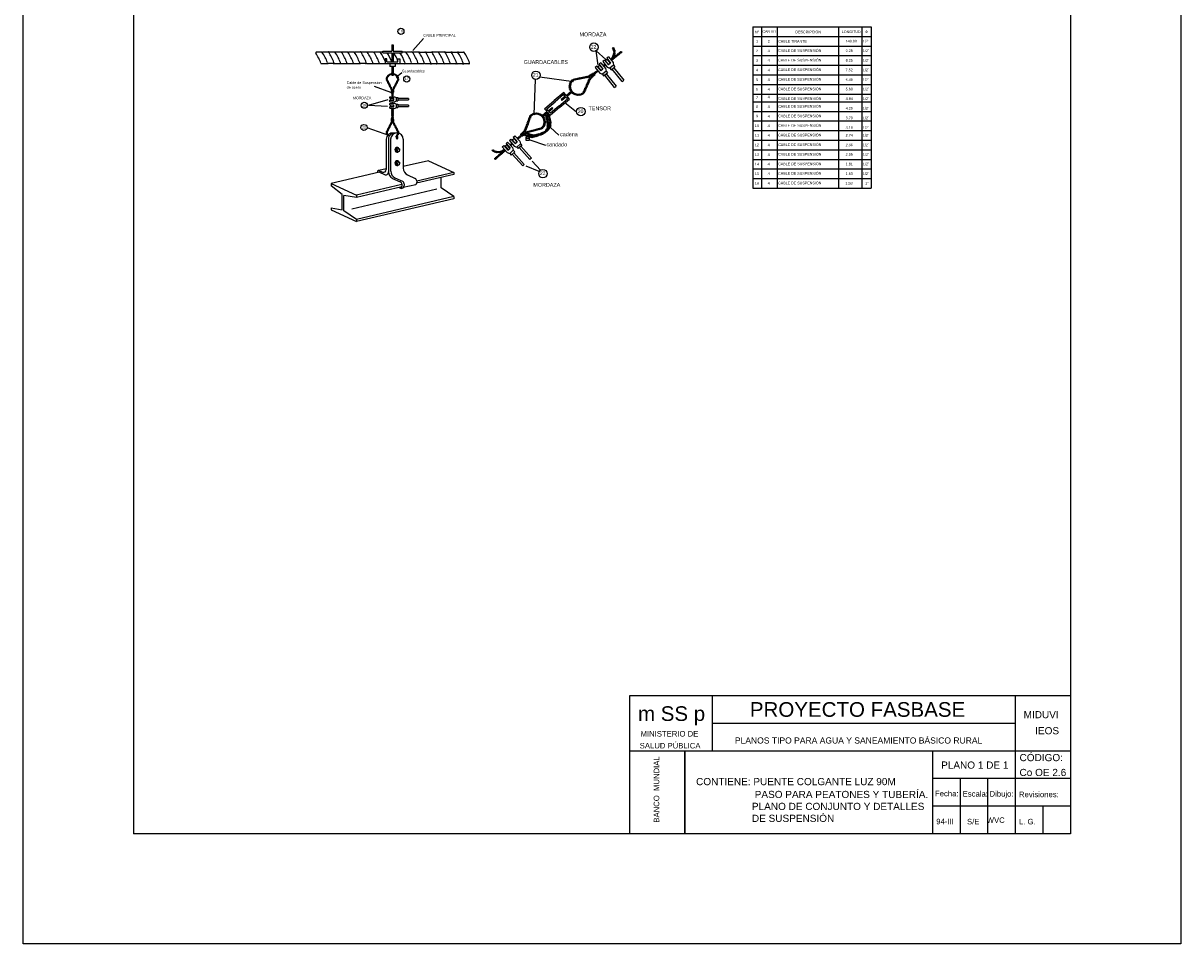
# Model space of a CAD drawing. Header units: metres. Extents: x 2644 to 4131, y 3282 to 4383.
# Tile 52 of 53: x 3147 to 3168, y 4353 to 4370. Entities that reach past the tile are written whole.
import ezdxf
from ezdxf.enums import TextEntityAlignment as Align

# ---------------------------------------------------------------- set-up
doc = ezdxf.new("R2010")
doc.units = ezdxf.units.M
doc.layers.add('Dibujo', color=7, linetype='Continuous')
doc.styles.add('Annotative', font='arial.ttf')
doc.styles.get("Standard").update_dxf_attribs({"font": 'arial.ttf'})

msp = doc.modelspace()

# ---------------------------------------------------------------- linework, layer by layer
for p, q in [((3160.299, 4369.905), (3162.449, 4369.905)), ((3160.299, 4369.905), (3160.299, 4366.981)), ((3160.458, 4369.905), (3160.458, 4366.981)), ((3160.743, 4369.905), (3160.743, 4366.981)), ((3161.856, 4369.905), (3161.856, 4366.981)), ((3162.28, 4369.905), (3162.28, 4366.981)), ((3162.449, 4369.905), (3162.449, 4366.981)), ((3154.136, 4369.477), (3154.327, 4369.694)), ((3160.299, 4369.733), (3162.449, 4369.733)), ((3153.751, 4369.582), (3153.751, 4369.467)), ((3153.751, 4369.582), (3153.779, 4369.582)), ((3153.779, 4369.582), (3153.779, 4369.467)), ((3157.495, 4369.21), (3157.457, 4369.471)), ((3157.461, 4369.474), (3157.638, 4369.317)), ((3160.299, 4369.559), (3162.449, 4369.559)), ((3153.589, 4369.467), (3153.751, 4369.467)), ((3153.589, 4369.436), (3153.589, 4369.467)), ((3153.589, 4369.436), (3153.751, 4369.436)), ((3153.665, 4369.327), (3153.63, 4369.327)), ((3153.63, 4369.327), (3153.63, 4369.234)), ((3153.665, 4369.273), (3153.665, 4369.327)), ((3153.665, 4369.273), (3153.865, 4369.273)), ((3153.751, 4369.436), (3153.751, 4369.273)), ((3153.751, 4369.273), (3153.779, 4369.273)), ((3153.779, 4369.467), (3153.94, 4369.467)), ((3153.779, 4369.436), (3153.779, 4369.273)), ((3153.779, 4369.436), (3153.94, 4369.436)), ((3153.865, 4369.273), (3153.865, 4369.327)), ((3153.865, 4369.327), (3153.9, 4369.327)), ((3153.9, 4369.327), (3153.9, 4369.234)), ((3153.94, 4369.436), (3153.94, 4369.467)), ((3157.609, 4369.303), (3157.58, 4369.281)), ((3157.58, 4369.281), (3157.661, 4369.175)), ((3157.609, 4369.303), (3157.681, 4369.22)), ((3157.661, 4369.313), (3157.632, 4369.289)), ((3157.685, 4369.223), (3157.632, 4369.289)), ((3157.682, 4369.362), (3157.653, 4369.339)), ((3157.653, 4369.339), (3157.72, 4369.251)), ((3157.661, 4369.313), (3157.715, 4369.247)), ((3157.682, 4369.362), (3157.767, 4369.261)), ((3157.767, 4369.261), (3157.777, 4369.21)), ((3160.299, 4369.385), (3162.449, 4369.385)), ((3153.9, 4369.234), (3153.63, 4369.234)), ((3153.716, 4369.234), (3153.716, 4369.189)), ((3153.814, 4369.189), (3153.716, 4369.189)), ((3153.751, 4369.189), (3153.751, 4369.025)), ((3153.779, 4369.189), (3153.779, 4369.025)), ((3153.814, 4369.234), (3153.814, 4369.189)), ((3153.833, 4368.993), (3153.933, 4369.078)), ((3157.473, 4369.194), (3157.444, 4369.171)), ((3157.444, 4369.171), (3157.525, 4369.066)), ((3157.473, 4369.194), (3157.545, 4369.111)), ((3157.525, 4369.204), (3157.496, 4369.18)), ((3157.549, 4369.114), (3157.496, 4369.18)), ((3157.546, 4369.253), (3157.517, 4369.23)), ((3157.517, 4369.23), (3157.583, 4369.142)), ((3157.525, 4369.204), (3157.578, 4369.138)), ((3157.525, 4369.066), (3157.572, 4369.046)), ((3157.583, 4369.142), (3157.545, 4369.111)), ((3157.546, 4369.253), (3157.631, 4369.152)), ((3157.641, 4369.101), (3157.572, 4369.046)), ((3157.595, 4369.016), (3157.664, 4369.072)), ((3157.631, 4369.152), (3157.641, 4369.101)), ((3157.641, 4369.101), (3157.664, 4369.072)), ((3157.644, 4369.055), (3157.824, 4368.832)), ((3157.661, 4369.175), (3157.708, 4369.155)), ((3157.72, 4369.251), (3157.681, 4369.22)), ((3157.777, 4369.21), (3157.708, 4369.155)), ((3157.708, 4369.155), (3157.732, 4369.125)), ((3157.732, 4369.125), (3157.801, 4369.181)), ((3157.93, 4368.917), (3157.751, 4369.141)), ((3157.777, 4369.21), (3157.801, 4369.181)), ((3157.78, 4369.165), (3157.96, 4368.941)), ((3160.299, 4369.211), (3162.449, 4369.211)), ((3153.779, 4369.025), (3153.751, 4369.025)), ((3156.335, 4368.315), (3156.359, 4368.952)), ((3156.44, 4369.001), (3157.049, 4368.913)), ((3157.572, 4369.046), (3157.595, 4369.016)), ((3157.794, 4368.808), (3157.615, 4369.032)), ((3157.93, 4368.917), (3157.96, 4368.941)), ((3160.299, 4369.037), (3162.449, 4369.037)), ((3160.299, 4368.863), (3162.449, 4368.863)), ((3153.737, 4368.716), (3153.437, 4368.822)), ((3153.714, 4368.638), (3153.804, 4368.64)), ((3153.714, 4368.613), (3153.714, 4368.638)), ((3153.804, 4368.64), (3153.835, 4368.624)), ((3156.897, 4368.646), (3156.826, 4368.586)), ((3156.917, 4368.664), (3157.006, 4368.74)), ((3157.006, 4368.74), (3156.931, 4368.676)), ((3156.931, 4368.648), (3157.02, 4368.723)), ((3157.014, 4368.718), (3156.945, 4368.659)), ((3157.794, 4368.808), (3157.824, 4368.832)), ((3160.299, 4368.688), (3162.449, 4368.688)), ((3153.328, 4368.487), (3153.684, 4368.591)), ((3153.328, 4368.487), (3153.677, 4368.466)), ((3153.714, 4368.613), (3153.789, 4368.61)), ((3153.714, 4368.574), (3153.789, 4368.576)), ((3153.714, 4368.549), (3153.714, 4368.574)), ((3153.714, 4368.549), (3153.804, 4368.547)), ((3153.714, 4368.519), (3153.804, 4368.521)), ((3153.714, 4368.494), (3153.714, 4368.519)), ((3153.714, 4368.494), (3153.789, 4368.491)), ((3153.714, 4368.455), (3153.789, 4368.457)), ((3153.714, 4368.43), (3153.714, 4368.455)), ((3153.714, 4368.43), (3153.804, 4368.428)), ((3153.789, 4368.607), (3153.731, 4368.607)), ((3153.731, 4368.581), (3153.731, 4368.607)), ((3153.731, 4368.581), (3153.789, 4368.581)), ((3153.789, 4368.488), (3153.731, 4368.488)), ((3153.731, 4368.462), (3153.731, 4368.488)), ((3153.731, 4368.462), (3153.789, 4368.462)), ((3153.789, 4368.576), (3153.789, 4368.61)), ((3153.789, 4368.457), (3153.789, 4368.491)), ((3153.804, 4368.547), (3153.835, 4368.563)), ((3153.804, 4368.521), (3153.835, 4368.504)), ((3153.804, 4368.428), (3153.835, 4368.444)), ((3153.835, 4368.563), (3153.835, 4368.624)), ((3153.835, 4368.624), (3153.861, 4368.624)), ((3153.835, 4368.563), (3153.861, 4368.563)), ((3153.835, 4368.444), (3153.835, 4368.504)), ((3153.835, 4368.504), (3153.861, 4368.504)), ((3153.835, 4368.444), (3153.861, 4368.444)), ((3153.861, 4368.624), (3153.861, 4368.563)), ((3154.056, 4368.607), (3153.861, 4368.607)), ((3153.861, 4368.581), (3154.056, 4368.581)), ((3153.861, 4368.504), (3153.861, 4368.444)), ((3154.056, 4368.488), (3153.861, 4368.488)), ((3153.861, 4368.462), (3154.056, 4368.462)), ((3154.056, 4368.607), (3154.056, 4368.581)), ((3154.056, 4368.488), (3154.056, 4368.462)), ((3156.59, 4368.386), (3156.661, 4368.446)), ((3156.604, 4368.37), (3156.675, 4368.43)), ((3156.661, 4368.446), (3156.675, 4368.43)), ((3156.826, 4368.586), (3156.84, 4368.57)), ((3156.911, 4368.63), (3156.84, 4368.57)), ((3157.106, 4368.362), (3156.893, 4368.526)), ((3160.299, 4368.547), (3162.449, 4368.547)), ((3156.57, 4368.369), (3156.48, 4368.294)), ((3156.48, 4368.294), (3156.555, 4368.357)), ((3156.583, 4368.353), (3156.494, 4368.277)), ((3156.5, 4368.282), (3156.57, 4368.341)), ((3160.299, 4368.373), (3162.449, 4368.373)), ((3153.715, 4367.932), (3153.303, 4368.076)), ((3156.784, 4367.943), (3156.633, 4368.083)), ((3160.299, 4368.199), (3162.449, 4368.199)), ((3160.299, 4368.025), (3162.449, 4368.025)), ((3153.961, 4367.867), (3153.961, 4367.708)), ((3155.826, 4367.79), (3155.853, 4367.815)), ((3155.826, 4367.79), (3155.897, 4367.706)), ((3155.853, 4367.815), (3155.944, 4367.718)), ((3155.886, 4367.844), (3155.913, 4367.869)), ((3155.886, 4367.844), (3155.972, 4367.744)), ((3155.913, 4367.869), (3155.99, 4367.789)), ((3155.938, 4367.856), (3155.966, 4367.882)), ((3155.938, 4367.856), (3155.995, 4367.793)), ((3155.956, 4367.907), (3155.983, 4367.931)), ((3155.956, 4367.907), (3156.027, 4367.822)), ((3156.023, 4367.819), (3155.966, 4367.882)), ((3155.983, 4367.931), (3156.074, 4367.835)), ((3155.99, 4367.789), (3156.027, 4367.822)), ((3156.074, 4367.835), (3156.086, 4367.785)), ((3156.192, 4367.844), (3156.192, 4367.906)), ((3156.192, 4367.888), (3156.246, 4367.888)), ((3156.246, 4367.844), (3156.192, 4367.844)), ((3156.246, 4367.906), (3156.246, 4367.844)), ((3156.544, 4367.757), (3156.264, 4367.85)), ((3160.299, 4367.851), (3162.449, 4367.851)), ((3153.848, 4367.644), (3153.87, 4367.64)), ((3153.961, 4367.708), (3153.961, 4367.342)), ((3155.756, 4367.728), (3155.784, 4367.752)), ((3155.756, 4367.728), (3155.843, 4367.627)), ((3155.784, 4367.752), (3155.86, 4367.672)), ((3155.808, 4367.74), (3155.836, 4367.765)), ((3155.808, 4367.74), (3155.865, 4367.677)), ((3155.893, 4367.702), (3155.836, 4367.765)), ((3155.843, 4367.627), (3155.891, 4367.609)), ((3155.86, 4367.672), (3155.897, 4367.706)), ((3155.891, 4367.609), (3155.957, 4367.668)), ((3155.891, 4367.609), (3155.916, 4367.581)), ((3155.982, 4367.64), (3155.916, 4367.581)), ((3155.935, 4367.598), (3156.127, 4367.385)), ((3155.944, 4367.718), (3155.957, 4367.668)), ((3155.957, 4367.668), (3155.982, 4367.64)), ((3156.155, 4367.41), (3155.964, 4367.624)), ((3155.972, 4367.744), (3156.021, 4367.726)), ((3156.021, 4367.726), (3156.086, 4367.785)), ((3156.021, 4367.726), (3156.046, 4367.698)), ((3156.112, 4367.757), (3156.046, 4367.698)), ((3156.065, 4367.715), (3156.257, 4367.501)), ((3156.086, 4367.785), (3156.112, 4367.757)), ((3156.285, 4367.527), (3156.093, 4367.74)), ((3160.299, 4367.677), (3161.995, 4367.677)), ((3160.299, 4367.677), (3162.449, 4367.677)), ((3153.848, 4367.402), (3153.87, 4367.398)), ((3154.419, 4367.478), (3153.961, 4367.37)), ((3154.419, 4367.478), (3154.879, 4367.267)), ((3156.155, 4367.41), (3156.127, 4367.385)), ((3156.427, 4367.283), (3156.189, 4367.381)), ((3156.285, 4367.527), (3156.257, 4367.501)), ((3156.301, 4367.472), (3156.45, 4367.307)), ((3160.299, 4367.503), (3161.995, 4367.503)), ((3160.299, 4367.503), (3162.449, 4367.503)), ((3153.527, 4367.268), (3152.652, 4367.063)), ((3153.653, 4367.332), (3153.52, 4367.301)), ((3153.52, 4367.301), (3153.582, 4367.272)), ((3153.527, 4367.268), (3153.62, 4367.226)), ((3153.81, 4367.167), (3153.946, 4367.105)), ((3154.038, 4367.221), (3154.175, 4367.158)), ((3154.879, 4367.228), (3154.203, 4367.069)), ((3154.879, 4367.267), (3154.204, 4367.108)), ((3154.651, 4366.984), (3154.651, 4367.174)), ((3154.879, 4367.267), (3154.879, 4367.228)), ((3160.299, 4367.329), (3161.995, 4367.329)), ((3160.299, 4367.329), (3162.449, 4367.329)), ((3152.652, 4367.063), (3153.112, 4366.852)), ((3152.652, 4367.063), (3152.652, 4367.024)), ((3152.85, 4366.862), (3152.652, 4367.024)), ((3153.03, 4366.604), (3154.572, 4366.965)), ((3153.934, 4367.045), (3153.112, 4366.852)), ((3153.934, 4367.006), (3153.112, 4366.813)), ((3153.768, 4367.158), (3153.905, 4367.095)), ((3153.934, 4367.05), (3153.934, 4367.016)), ((3154.188, 4367.043), (3153.96, 4366.99)), ((3153.976, 4367.059), (3153.976, 4367.026)), ((3154.204, 4367.113), (3154.204, 4367.08)), ((3154.879, 4366.826), (3154.651, 4366.984)), ((3160.299, 4367.155), (3161.995, 4367.155)), ((3160.299, 4367.155), (3162.449, 4367.155)), ((3160.299, 4366.981), (3162.449, 4366.981)), ((3160.299, 4366.981), (3162.449, 4366.981)), ((3152.85, 4366.585), (3152.85, 4366.862)), ((3152.883, 4366.569), (3152.883, 4366.847)), ((3153.112, 4366.813), (3152.883, 4366.847)), ((3153.112, 4366.852), (3153.112, 4366.813)), ((3154.879, 4366.826), (3153.112, 4366.412)), ((3154.879, 4366.787), (3153.112, 4366.373)), ((3154.879, 4366.826), (3154.879, 4366.787)), ((3152.652, 4366.623), (3152.652, 4366.584)), ((3152.652, 4366.623), (3152.85, 4366.585)), ((3152.652, 4366.584), (3153.112, 4366.373)), ((3153.112, 4366.412), (3152.883, 4366.569)), ((3153.112, 4366.412), (3153.112, 4366.373))]:
    msp.add_line(p, q)
for points in [[(3152.385, 4369.451), (3152.479, 4369.451)], [(3152.503, 4369.453), (3152.597, 4369.453)], [(3152.619, 4369.452), (3152.713, 4369.452)], [(3152.736, 4369.452), (3152.83, 4369.452)], [(3152.854, 4369.452), (3152.948, 4369.452)], [(3152.971, 4369.451), (3153.065, 4369.451)], [(3153.089, 4369.453), (3153.183, 4369.453)], [(3153.205, 4369.452), (3153.299, 4369.452)], [(3153.322, 4369.452), (3153.416, 4369.452)], [(3153.439, 4369.451), (3153.533, 4369.451)], [(3153.556, 4369.451), (3153.589, 4369.451)], [(3153.94, 4369.451), (3154.002, 4369.451)], [(3154.025, 4369.451), (3154.119, 4369.451)], [(3154.142, 4369.451), (3154.236, 4369.451)], [(3154.259, 4369.45), (3154.353, 4369.45)], [(3154.376, 4369.45), (3154.47, 4369.45)], [(3154.494, 4369.452), (3154.588, 4369.452)], [(3154.611, 4369.451), (3154.705, 4369.451)], [(3154.728, 4369.45), (3154.822, 4369.45)], [(3154.845, 4369.45), (3154.939, 4369.45)], [(3154.962, 4369.45), (3155.056, 4369.45)], [(3152.573, 4369.238), (3152.48, 4369.238)], [(3152.692, 4369.24), (3152.598, 4369.24)], [(3152.808, 4369.239), (3152.714, 4369.239)], [(3152.925, 4369.239), (3152.831, 4369.239)], [(3153.042, 4369.238), (3152.948, 4369.238)], [(3153.159, 4369.238), (3153.065, 4369.238)], [(3153.277, 4369.24), (3153.183, 4369.24)], [(3153.394, 4369.239), (3153.3, 4369.239)], [(3153.511, 4369.238), (3153.417, 4369.238)], [(3153.628, 4369.238), (3153.534, 4369.238)], [(3153.98, 4369.238), (3153.9, 4369.238)], [(3154.097, 4369.238), (3154.003, 4369.238)], [(3154.214, 4369.238), (3154.12, 4369.238)], [(3154.331, 4369.238), (3154.237, 4369.238)], [(3154.448, 4369.237), (3154.354, 4369.237)], [(3154.565, 4369.237), (3154.471, 4369.237)], [(3154.683, 4369.239), (3154.589, 4369.239)], [(3154.8, 4369.238), (3154.706, 4369.238)], [(3154.917, 4369.237), (3154.823, 4369.237)], [(3155.034, 4369.237), (3154.94, 4369.237)], [(3155.151, 4369.237), (3155.057, 4369.237)], [(3156.917, 4368.664), (3156.873, 4368.716), (3156.699, 4368.569)], [(3156.897, 4368.646), (3156.87, 4368.678), (3156.716, 4368.548)], [(3156.801, 4368.448), (3156.975, 4368.596), (3156.931, 4368.648)], [(3156.57, 4368.369), (3156.525, 4368.421), (3156.699, 4368.569)], [(3156.59, 4368.386), (3156.563, 4368.418), (3156.716, 4368.548)], [(3156.801, 4368.448), (3156.628, 4368.301), (3156.583, 4368.353)], [(3156.784, 4368.469), (3156.631, 4368.339), (3156.604, 4368.37)], [(3156.784, 4368.469), (3156.937, 4368.599), (3156.911, 4368.63)], [(3153.653, 4367.708), (3153.653, 4367.318)], [(3153.691, 4367.708), (3153.691, 4367.267)], [(3153.732, 4367.708), (3153.732, 4367.289)]]:
    msp.add_lwpolyline(points)
for points in [[(3153.786, 4367.979, 0.463769), (3153.653, 4367.867), (3153.653, 4367.795), (3153.653, 4367.708)], [(3153.826, 4367.979, 0.46909), (3153.691, 4367.867), (3153.691, 4367.804), (3153.691, 4367.708)], [(3153.961, 4367.867, 1), (3153.732, 4367.867), (3153.732, 4367.708)]]:
    msp.add_lwpolyline(points, format="xyb")
for centre, radius in [((3153.918, 4369.826), 0.0553), ((3157.42, 4369.539), 0.0771), ((3157.771, 4369.52), 0.0125), ((3157.78, 4369.496), 0.0125), ((3157.789, 4369.473), 0.0125), ((3157.757, 4369.325), 0.0125), ((3157.772, 4369.376), 0.0125), ((3157.776, 4369.341), 0.0125), ((3157.782, 4369.399), 0.0125), ((3157.787, 4369.423), 0.0125), ((3157.789, 4369.448), 0.0125), ((3157.796, 4369.356), 0.0125), ((3157.815, 4369.372), 0.0125), ((3157.835, 4369.388), 0.0125), ((3157.854, 4369.403), 0.0125), ((3157.874, 4369.419), 0.0125), ((3157.893, 4369.434), 0.0125), ((3157.913, 4369.45), 0.0125), ((3153.716, 4369.042), 0.00851), ((3153.732, 4369.049), 0.00851), ((3153.799, 4369.049), 0.00851), ((3153.814, 4369.042), 0.00851), ((3156.368, 4369.029), 0.0771), ((3157.381, 4369.043), 0.0125), ((3157.401, 4369.057), 0.0125), ((3157.426, 4369.06), 0.0125), ((3157.446, 4369.076), 0.0125), ((3157.465, 4369.091), 0.0125), ((3153.662, 4368.96), 0.00851), ((3153.664, 4368.943), 0.00851), ((3153.665, 4368.977), 0.00851), ((3153.671, 4368.993), 0.00851), ((3153.672, 4368.928), 0.00851), ((3153.679, 4369.008), 0.00851), ((3153.679, 4368.913), 0.00851), ((3153.687, 4368.898), 0.00851), ((3153.689, 4369.021), 0.00851), ((3153.695, 4368.883), 0.00851), ((3153.702, 4369.033), 0.00851), ((3153.703, 4368.868), 0.00851), ((3153.711, 4368.853), 0.00851), ((3153.719, 4368.837), 0.00851), ((3153.812, 4368.837), 0.00851), ((3153.819, 4368.853), 0.00851), ((3153.827, 4368.868), 0.00851), ((3153.828, 4369.033), 0.00851), ((3153.835, 4368.883), 0.00851), ((3153.841, 4369.021), 0.00851), ((3153.843, 4368.898), 0.00851), ((3153.851, 4368.913), 0.00851), ((3153.852, 4369.008), 0.00851), ((3153.859, 4368.928), 0.00851), ((3153.86, 4368.993), 0.00851), ((3153.865, 4368.977), 0.00851), ((3153.866, 4368.943), 0.00851), ((3153.868, 4368.96), 0.00851), ((3154.024, 4368.961), 0.0553), ((3156.984, 4368.848), 0.0125), ((3156.989, 4368.872), 0.0125), ((3156.999, 4368.895), 0.0125), ((3157.012, 4368.916), 0.0125), ((3157.028, 4368.935), 0.0125), ((3157.049, 4368.948), 0.0125), ((3157.074, 4368.953), 0.0125), ((3157.098, 4368.958), 0.0125), ((3157.123, 4368.963), 0.0125), ((3157.147, 4368.968), 0.0125), ((3157.172, 4368.973), 0.0125), ((3157.196, 4368.978), 0.0125), ((3157.221, 4368.983), 0.0125), ((3157.245, 4368.987), 0.0125), ((3157.269, 4368.992), 0.0125), ((3157.286, 4368.831), 0.0125), ((3157.294, 4368.997), 0.0125), ((3157.296, 4368.853), 0.0125), ((3157.306, 4368.876), 0.0125), ((3157.316, 4368.899), 0.0125), ((3157.318, 4369.002), 0.0125), ((3157.326, 4368.922), 0.0125), ((3157.336, 4368.945), 0.0125), ((3157.339, 4369.016), 0.0125), ((3157.346, 4368.967), 0.0125), ((3157.36, 4369.03), 0.0125), ((3157.364, 4368.985), 0.0125), ((3157.382, 4369.002), 0.0125), ((3157.4, 4369.019), 0.0125), ((3157.418, 4369.036), 0.0125), ((3153.726, 4368.822), 0.00851), ((3153.734, 4368.807), 0.00851), ((3153.742, 4368.792), 0.00851), ((3153.75, 4368.777), 0.00851), ((3153.751, 4368.76), 0.00851), ((3153.753, 4368.743), 0.00851), ((3153.754, 4368.726), 0.00851), ((3153.756, 4368.709), 0.00851), ((3153.765, 4368.695), 0.00851), ((3153.765, 4368.678), 0.00851), ((3153.765, 4368.661), 0.00851), ((3153.774, 4368.709), 0.00851), ((3153.776, 4368.726), 0.00851), ((3153.777, 4368.743), 0.00851), ((3153.779, 4368.76), 0.00851), ((3153.78, 4368.777), 0.00851), ((3153.788, 4368.792), 0.00851), ((3153.796, 4368.807), 0.00851), ((3153.804, 4368.822), 0.00851), ((3156.982, 4368.823), 0.0125), ((3156.985, 4368.798), 0.0125), ((3156.991, 4368.774), 0.0125), ((3157.001, 4368.751), 0.0125), ((3157.015, 4368.73), 0.0125), ((3157.015, 4368.73), 0.0125), ((3157.033, 4368.712), 0.0125), ((3157.052, 4368.697), 0.0125), ((3157.075, 4368.686), 0.0125), ((3157.098, 4368.678), 0.0125), ((3157.123, 4368.674), 0.0125), ((3157.148, 4368.674), 0.0125), ((3157.172, 4368.679), 0.0125), ((3157.196, 4368.687), 0.0125), ((3157.218, 4368.699), 0.0125), ((3157.235, 4368.717), 0.0125), ((3157.245, 4368.739), 0.0125), ((3157.256, 4368.762), 0.0125), ((3157.266, 4368.785), 0.0125), ((3157.276, 4368.808), 0.0125), ((3153.252, 4368.484), 0.0553), ((3157.183, 4368.369), 0.0771), ((3153.753, 4368.204), 0.00851), ((3153.754, 4368.221), 0.00851), ((3153.756, 4368.238), 0.00851), ((3153.773, 4368.408), 0.00851), ((3153.773, 4368.391), 0.00851), ((3153.773, 4368.374), 0.00851), ((3153.773, 4368.357), 0.00851), ((3153.773, 4368.34), 0.00851), ((3153.773, 4368.323), 0.00851), ((3153.773, 4368.306), 0.00851), ((3153.773, 4368.289), 0.00851), ((3153.773, 4368.272), 0.00851), ((3153.773, 4368.255), 0.00851), ((3153.774, 4368.238), 0.00851), ((3153.776, 4368.221), 0.00851), ((3153.777, 4368.204), 0.00851), ((3156.241, 4368.214), 0.0125), ((3156.25, 4368.238), 0.0125), ((3156.259, 4368.261), 0.0125), ((3156.267, 4368.284), 0.0125), ((3156.284, 4368.303), 0.0125), ((3156.305, 4368.316), 0.0125), ((3156.328, 4368.326), 0.0125), ((3156.352, 4368.331), 0.0125), ((3156.377, 4368.333), 0.0125), ((3156.402, 4368.33), 0.0125), ((3156.426, 4368.324), 0.0125), ((3156.449, 4368.314), 0.0125), ((3156.47, 4368.3), 0.0125), ((3156.488, 4368.283), 0.0125), ((3156.488, 4368.283), 0.0125), ((3156.503, 4368.263), 0.0125), ((3156.514, 4368.241), 0.0125), ((3156.522, 4368.217), 0.0125), ((3156.555, 4368.292), 0.0125), ((3156.561, 4368.268), 0.0125), ((3156.566, 4368.244), 0.0125), ((3156.572, 4368.219), 0.0125), ((3156.593, 4368.321), 0.0125), ((3156.599, 4368.297), 0.0125), ((3156.604, 4368.272), 0.0125), ((3156.61, 4368.248), 0.0125), ((3156.615, 4368.224), 0.0125), ((3156.621, 4368.199), 0.0125), ((3153.248, 4368.081), 0.0553), ((3153.664, 4368.004), 0.00851), ((3153.672, 4368.019), 0.00851), ((3153.679, 4368.035), 0.00851), ((3153.687, 4368.05), 0.00851), ((3153.695, 4368.065), 0.00851), ((3153.703, 4368.08), 0.00851), ((3153.711, 4368.095), 0.00851), ((3153.719, 4368.11), 0.00851), ((3153.726, 4368.125), 0.00851), ((3153.734, 4368.14), 0.00851), ((3153.742, 4368.155), 0.00851), ((3153.75, 4368.17), 0.00851), ((3153.751, 4368.187), 0.00851), ((3153.779, 4368.187), 0.00851), ((3153.78, 4368.17), 0.00851), ((3153.788, 4368.155), 0.00851), ((3153.796, 4368.14), 0.00851), ((3153.804, 4368.125), 0.00851), ((3153.812, 4368.11), 0.00851), ((3153.819, 4368.095), 0.00851), ((3153.827, 4368.08), 0.00851), ((3153.835, 4368.065), 0.00851), ((3153.843, 4368.05), 0.00851), ((3153.851, 4368.035), 0.00851), ((3153.859, 4368.019), 0.00851), ((3153.866, 4368.004), 0.00851), ((3156.137, 4367.991), 0.0125), ((3156.154, 4368.01), 0.0125), ((3156.171, 4368.028), 0.0125), ((3156.179, 4368.051), 0.0125), ((3156.188, 4368.074), 0.0125), ((3156.197, 4368.098), 0.0125), ((3156.2, 4367.995), 0.0125), ((3156.206, 4368.121), 0.0125), ((3156.215, 4368.144), 0.0125), ((3156.223, 4368.168), 0.0125), ((3156.225, 4368.001), 0.0125), ((3156.232, 4368.191), 0.0125), ((3156.249, 4368.007), 0.0125), ((3156.273, 4368.013), 0.0125), ((3156.297, 4368.02), 0.0125), ((3156.321, 4368.026), 0.0125), ((3156.345, 4368.032), 0.0125), ((3156.369, 4368.038), 0.0125), ((3156.394, 4368.045), 0.0125), ((3156.418, 4368.051), 0.0125), ((3156.442, 4368.057), 0.0125), ((3156.466, 4368.063), 0.0125), ((3156.486, 4368.078), 0.0125), ((3156.502, 4368.097), 0.0125), ((3156.514, 4368.119), 0.0125), ((3156.521, 4367.994), 0.0125), ((3156.522, 4368.143), 0.0125), ((3156.524, 4367.993), 0.0125), ((3156.526, 4368.167), 0.0125), ((3156.526, 4368.192), 0.0125), ((3156.541, 4368.008), 0.0125), ((3156.544, 4368.008), 0.0125), ((3156.557, 4368.029), 0.0125), ((3156.562, 4368.022), 0.0125), ((3156.57, 4368.05), 0.0125), ((3156.577, 4368.195), 0.0125), ((3156.582, 4368.171), 0.0125), ((3156.583, 4368.036), 0.0125), ((3156.583, 4368.072), 0.0125), ((3156.585, 4368.096), 0.0125), ((3156.586, 4368.121), 0.0125), ((3156.588, 4368.146), 0.0125), ((3156.595, 4368.058), 0.0125), ((3156.608, 4368.079), 0.0125), ((3156.621, 4368.1), 0.0125), ((3156.623, 4368.125), 0.0125), ((3156.625, 4368.15), 0.0125), ((3156.626, 4368.175), 0.0125), ((3153.662, 4367.987), 0.00851), ((3153.665, 4367.971), 0.00851), ((3153.673, 4367.956), 0.00851), ((3153.852, 4367.94), 0.00851), ((3153.86, 4367.955), 0.00851), ((3153.865, 4367.971), 0.00851), ((3153.868, 4367.987), 0.00851), ((3156.059, 4367.897), 0.0125), ((3156.077, 4367.914), 0.0125), ((3156.096, 4367.931), 0.0125), ((3156.103, 4367.955), 0.0125), ((3156.12, 4367.973), 0.0125), ((3156.121, 4367.935), 0.0125), ((3156.14, 4367.95), 0.0125), ((3156.16, 4367.965), 0.0125), ((3156.174, 4367.944), 0.0125), ((3156.18, 4367.98), 0.0125), ((3156.196, 4367.932), 0.0125), ((3156.212, 4367.973), 0.0125), ((3156.218, 4367.921), 0.0125), ((3156.234, 4367.961), 0.0125), ((3156.243, 4367.917), 0.0125), ((3156.257, 4367.95), 0.0125), ((3156.267, 4367.912), 0.0125), ((3156.281, 4367.945), 0.0125), ((3156.292, 4367.908), 0.0125), ((3156.306, 4367.941), 0.0125), ((3156.317, 4367.912), 0.0125), ((3156.33, 4367.937), 0.0125), ((3156.341, 4367.918), 0.0125), ((3156.355, 4367.941), 0.0125), ((3156.365, 4367.925), 0.0125), ((3156.379, 4367.947), 0.0125), ((3156.389, 4367.931), 0.0125), ((3156.403, 4367.953), 0.0125), ((3156.412, 4367.94), 0.0125), ((3156.427, 4367.96), 0.0125), ((3156.436, 4367.948), 0.0125), ((3156.451, 4367.968), 0.0125), ((3156.459, 4367.957), 0.0125), ((3156.474, 4367.977), 0.0125), ((3156.483, 4367.965), 0.0125), ((3156.497, 4367.985), 0.0125), ((3156.503, 4367.979), 0.0125), ((3155.586, 4367.665), 0.0125), ((3155.608, 4367.653), 0.0125), ((3155.63, 4367.64), 0.0125), ((3155.654, 4367.636), 0.0125), ((3155.679, 4367.634), 0.0125), ((3155.704, 4367.635), 0.0125), ((3155.706, 4367.581), 0.0125), ((3155.725, 4367.598), 0.0125), ((3155.728, 4367.641), 0.0125), ((3155.743, 4367.614), 0.0125), ((3155.762, 4367.631), 0.0125), ((3155.781, 4367.648), 0.0125), ((3155.632, 4367.514), 0.0125), ((3155.651, 4367.531), 0.0125), ((3155.669, 4367.548), 0.0125), ((3155.688, 4367.564), 0.0125), ((3156.494, 4367.243), 0.0771)]:
    msp.add_circle(centre, radius)
for centre, radius, start, end in [((3152.385, 4369.438), 0.0131, 90, 206.8803), ((3151.659, 4368.953), 0.86, 19.8823, 33.8782), ((3152.479, 4369.438), 0.0131, 26.8803, 90), ((3152.503, 4369.44), 0.0131, 90, 163.79), ((3151.776, 4368.965), 0.86, 19.8823, 33.8782), ((3152.597, 4369.44), 0.0131, 26.8803, 90), ((3152.619, 4369.439), 0.0131, 90, 145.1005), ((3151.894, 4368.967), 0.86, 19.8823, 33.8782), ((3152.713, 4369.439), 0.0131, 26.8803, 90), ((3152.736, 4369.439), 0.0131, 90, 152.2806), ((3152.011, 4368.965), 0.86, 19.8823, 33.8782), ((3152.83, 4369.439), 0.0131, 26.8803, 90), ((3152.854, 4369.438), 0.0131, 90, 152.1168), ((3152.128, 4368.965), 0.86, 19.8823, 33.8782), ((3152.948, 4369.438), 0.0131, 26.8803, 90), ((3152.971, 4369.438), 0.0131, 90, 150.6814), ((3152.245, 4368.965), 0.86, 19.8823, 33.8782), ((3153.065, 4369.438), 0.0131, 26.8803, 90), ((3153.089, 4369.44), 0.0131, 90, 163.79), ((3152.362, 4368.964), 0.86, 19.8823, 33.8782), ((3153.183, 4369.44), 0.0131, 26.8803, 90), ((3153.205, 4369.439), 0.0131, 90, 145.1005), ((3152.48, 4368.967), 0.86, 19.8823, 33.8782), ((3153.299, 4369.439), 0.0131, 26.8803, 90), ((3153.322, 4369.438), 0.0131, 90, 152.2806), ((3152.597, 4368.965), 0.86, 19.8823, 33.8782), ((3153.416, 4369.438), 0.0131, 26.8803, 90), ((3153.439, 4369.438), 0.0131, 90, 152.1168), ((3152.714, 4368.965), 0.86, 19.8823, 33.8782), ((3153.533, 4369.438), 0.0131, 26.8803, 90), ((3153.556, 4369.438), 0.0131, 90, 150.6814), ((3152.831, 4368.965), 0.86, 21.7569, 33.8782), ((3152.948, 4368.964), 0.86, 21.034, 33.2905), ((3153.066, 4368.966), 0.86, 21.8039, 33.1108), ((3153.182, 4368.965), 0.86, 19.8823, 33.2354), ((3154.002, 4369.438), 0.0131, 26.8803, 90), ((3154.025, 4369.438), 0.0131, 90, 152.1168), ((3153.3, 4368.965), 0.86, 19.8823, 33.8782), ((3154.119, 4369.438), 0.0131, 26.8803, 90), ((3154.142, 4369.438), 0.0131, 90, 150.6814), ((3153.417, 4368.965), 0.86, 19.8823, 33.8782), ((3154.236, 4369.438), 0.0131, 26.8803, 90), ((3154.259, 4369.437), 0.0131, 90, 152.1168), ((3153.534, 4368.964), 0.86, 19.8823, 33.8782), ((3154.353, 4369.437), 0.0131, 26.8803, 90), ((3154.376, 4369.437), 0.0131, 90, 150.6814), ((3153.651, 4368.964), 0.86, 19.8823, 33.8782), ((3154.47, 4369.437), 0.0131, 26.8803, 90), ((3154.494, 4369.439), 0.0131, 90, 163.79), ((3153.768, 4368.963), 0.86, 19.8823, 33.8782), ((3154.588, 4369.439), 0.0131, 26.8803, 90), ((3154.611, 4369.438), 0.0131, 90, 145.1005), ((3153.886, 4368.966), 0.86, 19.8823, 33.8782), ((3154.705, 4369.438), 0.0131, 26.8803, 90), ((3154.728, 4369.437), 0.0131, 90, 152.2806), ((3154.002, 4368.964), 0.86, 19.8823, 33.8782), ((3154.822, 4369.437), 0.0131, 26.8803, 90), ((3154.845, 4369.437), 0.0131, 90, 152.1168), ((3154.119, 4368.964), 0.86, 19.8823, 33.8782), ((3154.939, 4369.437), 0.0131, 26.8803, 90), ((3154.962, 4369.437), 0.0131, 90, 150.6814), ((3154.237, 4368.964), 0.86, 19.8823, 33.8782), ((3155.056, 4369.437), 0.0131, 26.8803, 90), ((3154.354, 4368.963), 0.86, 19.8823, 33.8782), ((3157.699, 4369.278), 0.0125, 125.3766, 164.7715), ((3157.699, 4369.278), 0.0125, 272.6916, 308.2428), ((3157.737, 4369.31), 0.0125, 265.1452, 174.9641), ((3157.749, 4369.332), 0.0125, 26.2782, 254.9797), ((3157.76, 4369.354), 0.0125, 355.0767, 286.1813), ((3152.48, 4369.251), 0.0131, 206.8803, 270), ((3152.573, 4369.251), 0.0131, 270, 26.8803), ((3152.598, 4369.253), 0.0131, 206.8803, 270), ((3152.692, 4369.253), 0.0131, 270, 26.8803), ((3152.714, 4369.252), 0.0131, 206.8803, 270), ((3152.808, 4369.252), 0.0131, 270, 26.8803), ((3152.831, 4369.252), 0.0131, 206.8803, 270), ((3152.925, 4369.252), 0.0131, 270, 26.8803), ((3152.948, 4369.252), 0.0131, 206.8803, 270), ((3153.042, 4369.252), 0.0131, 270, 26.8803), ((3153.065, 4369.251), 0.0131, 206.8803, 270), ((3153.159, 4369.251), 0.0131, 270, 26.8803), ((3153.183, 4369.253), 0.0131, 206.8803, 270), ((3153.277, 4369.253), 0.0131, 270, 26.8803), ((3153.3, 4369.252), 0.0131, 206.8803, 270), ((3153.394, 4369.252), 0.0131, 270, 26.8803), ((3153.417, 4369.252), 0.0131, 206.8803, 270), ((3153.511, 4369.252), 0.0131, 270, 26.8803), ((3153.534, 4369.251), 0.0131, 206.8803, 270), ((3153.748, 4369.053), 0.00851, 72.5755, 287.4245), ((3153.782, 4369.053), 0.00851, 245.5615, 114.4385), ((3153.98, 4369.252), 0.0131, 270, 26.8803), ((3154.003, 4369.251), 0.0131, 206.8803, 270), ((3154.097, 4369.251), 0.0131, 270, 26.8803), ((3154.12, 4369.251), 0.0131, 206.8803, 270), ((3154.214, 4369.251), 0.0131, 270, 26.8803), ((3154.237, 4369.251), 0.0131, 206.8803, 270), ((3154.331, 4369.251), 0.0131, 270, 26.8803), ((3154.448, 4369.25), 0.0131, 270, 26.8803), ((3154.471, 4369.25), 0.0131, 206.8803, 270), ((3154.565, 4369.25), 0.0131, 270, 26.8803), ((3154.589, 4369.252), 0.0131, 206.8803, 270), ((3154.683, 4369.252), 0.0131, 270, 26.8803), ((3154.706, 4369.251), 0.0131, 206.8803, 270), ((3154.8, 4369.251), 0.0131, 270, 26.8803), ((3154.823, 4369.251), 0.0131, 206.8803, 270), ((3154.917, 4369.251), 0.0131, 270, 26.8803), ((3154.94, 4369.25), 0.0131, 206.8803, 270), ((3155.034, 4369.25), 0.0131, 270, 26.8803), ((3155.057, 4369.25), 0.0131, 206.8803, 270), ((3155.151, 4369.25), 0.0131, 270, 26.8803), ((3157.485, 4369.107), 0.0125, 92.5984, 342.2184), ((3157.524, 4369.138), 0.0125, 107.4541, 139.8661), ((3157.524, 4369.138), 0.0125, 301.4406, 330.009), ((3157.562, 4369.169), 0.0125, 125.3766, 164.7715), ((3157.562, 4369.169), 0.0125, 272.6916, 308.2428), ((3157.601, 4369.2), 0.0125, 265.1452, 174.9641), ((3157.621, 4369.216), 0.0125, 92.5984, 342.2184), ((3157.66, 4369.247), 0.0125, 107.4541, 139.8661), ((3157.66, 4369.247), 0.0125, 301.4406, 330.009), ((3153.765, 4368.644), 0.00851, 326.5132, 216.1331), ((3153.758, 4368.425), 0.00851, 153.5436, 335.4609), ((3153.765, 4368.61), 0.00851, 168.8654, 201.2774), ((3153.765, 4368.576), 0.00851, 143.9601, 183.3549), ((3153.765, 4368.542), 0.00851, 133.7674, 43.5864), ((3153.765, 4368.525), 0.00851, 326.5132, 216.1331), ((3153.765, 4368.491), 0.00851, 168.8654, 201.2774), ((3153.765, 4368.457), 0.00851, 143.9601, 183.3549), ((3153.758, 4368.425), 0.00851, 23.8102, 24.7307), ((3153.773, 4368.425), 0.00851, 155.4609, 20.9925), ((3153.765, 4368.576), 0.00851, 0.4887, 36.0399), ((3153.765, 4368.457), 0.00851, 0.4887, 36.0399), ((3153.765, 4368.61), 0.00851, 338.7226, 7.291), ((3153.765, 4368.491), 0.00851, 338.7226, 7.291), ((3153.758, 4368.408), 0.00851, 24.7307, 335.4609), ((3153.758, 4368.391), 0.00851, 24.7307, 335.4609), ((3153.758, 4368.374), 0.00851, 24.7307, 335.4609), ((3153.758, 4368.357), 0.00851, 24.7307, 335.4609), ((3153.758, 4368.34), 0.00851, 24.7307, 335.4609), ((3153.758, 4368.323), 0.00851, 24.7307, 335.4609), ((3153.758, 4368.306), 0.00851, 24.7307, 335.4609), ((3153.758, 4368.289), 0.00851, 24.7307, 335.4609), ((3153.758, 4368.272), 0.00851, 24.7307, 335.4609), ((3153.758, 4368.255), 0.00851, 24.7307, 335.4609), ((3156.55, 4368.317), 0.0125, 176.5789, 316.5629), ((3156.588, 4368.345), 0.0125, 176.5789, 316.5629), ((3153.686, 4367.944), 0.00851, 56.5832, 216.1382), ((3153.825, 4367.919), 0.00851, 323.5971, 24.3218), ((3153.841, 4367.926), 0.00851, 204.3218, 129.7152), ((3153.841, 4367.926), 0.00851, 240.3057, 108.2181), ((3153.758, 4367.91), 0.0917, 335.7328, 8.7964), ((3153.758, 4367.91), 0.0917, 13.8823, 13.9083), ((3153.738, 4367.912), 0.117, 339.0853, 9.6892), ((3155.929, 4367.781), 0.0125, 85.6898, 355.5087), ((3155.966, 4367.814), 0.0125, 95.8825, 135.2773), ((3155.966, 4367.814), 0.0125, 312.4111, 347.9623), ((3156.003, 4367.847), 0.0125, 120.7878, 153.1998), ((3156.003, 4367.847), 0.0125, 290.6449, 319.2133), ((3156.04, 4367.881), 0.0125, 278.4355, 168.0555), ((3156.219, 4367.906), 0.0271, 0, 180), ((3155.752, 4367.649), 0.0125, 334.4726, 265.5772), ((3155.775, 4367.656), 0.0125, 5.6742, 234.3757), ((3155.799, 4367.664), 0.0125, 85.6898, 355.5087), ((3155.836, 4367.698), 0.0125, 95.8825, 135.2773), ((3155.836, 4367.698), 0.0125, 312.4111, 347.9623), ((3155.873, 4367.731), 0.0125, 120.7878, 153.1998), ((3155.873, 4367.731), 0.0125, 290.6449, 319.2133), ((3155.91, 4367.764), 0.0125, 278.4355, 168.0555), ((3153.52, 4367.272), 0.0289, 90, 202.3779), ((3153.603, 4367.318), 0.05, 245.3419, 0), ((3153.641, 4367.271), 0.05, 245.3419, 4.5124), ((3153.824, 4367.279), 0.133, 180, 245.3419), ((3153.866, 4367.289), 0.133, 180, 245.3419), ((3154.094, 4367.342), 0.133, 180, 245.3419), ((3153.926, 4367.026), 0.05, 218.7446, 0), ((3153.908, 4367.011), 0.0266, 217.071, 11.8484), ((3153.884, 4367.05), 0.05, 0, 65.3419), ((3153.926, 4367.026), 0.05, 257.8379, 0), ((3153.926, 4367.059), 0.05, 0, 65.3419), ((3154.154, 4367.113), 0.05, 0, 65.3419), ((3154.154, 4367.08), 0.05, 313.5617, 0)]:
    msp.add_arc(centre, radius, start, end)
for centre, major_axis, ratio, start_param, end_param in [((3153.847, 4367.908), (0, -0.0385), 0.387138, 3.141593, 8.59139), ((3153.846, 4367.677), (-0.0061, -0.0428), 0.829282, 3.02359, 6.401188), ((3153.854, 4367.675), (-0.0061, -0.0428), 0.829282, 2.37896, 7.004211), ((3153.846, 4367.435), (-0.0061, -0.0428), 0.829282, 3.02359, 6.401188), ((3153.854, 4367.433), (-0.0061, -0.0428), 0.829282, 2.37896, 7.004211)]:
    msp.add_ellipse(centre, major_axis=major_axis, ratio=ratio, start_param=start_param, end_param=end_param)
for centre in [(3153.877, 4367.671), (3153.877, 4367.429)]:
    msp.add_ellipse(centre, major_axis=(-0.0062, -0.0316), ratio=0.545742)
for points in [[(3153.883, 4367.703), (3153.882, 4367.703), (3153.881, 4367.703), (3153.88, 4367.703), (3153.873, 4367.705), (3153.867, 4367.706), (3153.86, 4367.707), (3153.86, 4367.707), (3153.86, 4367.707), (3153.86, 4367.707), (3153.85, 4367.709), (3153.84, 4367.703), (3153.827, 4367.677), (3153.83, 4367.657), (3153.842, 4367.646), (3153.845, 4367.645), (3153.848, 4367.644)], [(3153.883, 4367.461), (3153.882, 4367.461), (3153.881, 4367.461), (3153.88, 4367.462), (3153.873, 4367.463), (3153.867, 4367.464), (3153.86, 4367.465), (3153.86, 4367.465), (3153.86, 4367.465), (3153.86, 4367.465), (3153.85, 4367.467), (3153.84, 4367.461), (3153.827, 4367.435), (3153.83, 4367.415), (3153.842, 4367.404), (3153.845, 4367.403), (3153.848, 4367.402)]]:
    msp.add_open_spline(points, degree=3, knots=[2.082081, 2.082081, 2.082081, 2.082081, 2.217177, 2.217177, 2.217177, 3.081221, 3.081221, 3.081221, 3.110299, 3.110299, 3.110299, 4.336808, 4.336808, 5.78241, 5.78241, 6.199305, 6.199305, 6.199305, 6.199305])
for points in [[(3153.861, 4367.643), (3153.861, 4367.643), (3153.861, 4367.643), (3153.861, 4367.643)], [(3153.861, 4367.401), (3153.861, 4367.401), (3153.861, 4367.401), (3153.861, 4367.401)]]:
    msp.add_open_spline(points, degree=3)
at = {"layer": 'Dibujo', "color": 0, "linetype": 'ByBlock'}
for p, q in [((3147.066, 4353.265), (3147.066, 4382.965)), ((3168.066, 4382.965), (3168.066, 4353.265)), ((3149.066, 4380.965), (3149.066, 4355.265)), ((3166.066, 4380.965), (3166.066, 4355.265)), ((3158.066, 4357.765), (3158.066, 4355.265)), ((3166.066, 4357.765), (3158.066, 4357.765)), ((3159.566, 4357.765), (3159.566, 4356.765)), ((3165.066, 4355.265), (3165.066, 4357.765)), ((3165.066, 4357.265), (3159.566, 4357.265)), ((3166.066, 4356.765), (3158.066, 4356.765)), ((3159.066, 4356.765), (3159.066, 4355.265)), ((3159.066, 4355.265), (3159.066, 4356.765)), ((3163.566, 4355.265), (3163.566, 4356.765)), ((3166.066, 4356.265), (3163.566, 4356.265)), ((3164.066, 4355.265), (3164.066, 4356.265)), ((3164.566, 4355.265), (3164.566, 4356.265)), ((3166.066, 4355.765), (3163.566, 4355.765)), ((3165.566, 4355.265), (3165.566, 4355.765)), ((3166.066, 4355.265), (3149.066, 4355.265)), ((3168.066, 4353.265), (3147.066, 4353.265))]:
    msp.add_line(p, q, dxfattribs=at)

# ---------------------------------------------------------------- texts
for s, height, p in [('19', 0.0445, (3153.883, 4369.806)), ('CABLE PRINCIPAL', 0.04772, (3154.323, 4369.731)), ('MORDAZA', 0.0699, (3157.158, 4369.736)), ('N°', 0.0477, (3160.34, 4369.791)), ('CANTID', 0.0477, (3160.474, 4369.799)), ('DESCRIPCION', 0.04772, (3161.074, 4369.791)), ('LONGITUD', 0.0477, (3161.913, 4369.794)), ('Φ ', 0.0477, (3162.336, 4369.794)), ('22', 0.0652, (3157.364, 4369.514)), ('2', 0.0477, (3160.359, 4369.448)), ('1', 0.0477, (3160.358, 4369.622)), ('4', 0.0477, (3160.571, 4369.448)), ('2', 0.0477, (3160.571, 4369.622)), ('CABLE TIRANTE', 0.04772, (3160.76, 4369.621)), ('CABLE DE SUSPENSIÓN', 0.04772, (3160.76, 4369.453)), ('9.25', 0.0477, (3161.985, 4369.45)), ('140.00', 0.0477, (3161.985, 4369.624)), ('1/2"', 0.0477, (3162.298, 4369.624)), ('1/2"', 0.0477, (3162.298, 4369.45)), ('GUARDACABLES', 0.06994, (3156.144, 4369.234)), ('3', 0.0477, (3160.36, 4369.274)), ('4', 0.0477, (3160.571, 4369.274)), ('CABLE DE SUSPENSIÓN', 0.04772, (3160.76, 4369.279)), ('8.25', 0.0477, (3161.985, 4369.276)), ('1/2"', 0.0477, (3162.298, 4369.276)), ('Guardacables ', 0.04772, (3153.935, 4369.081)), ('21', 0.0652, (3156.312, 4369.003)), ('4', 0.0477, (3160.36, 4369.1)), ('4', 0.0477, (3160.571, 4369.1)), ('CABLE DE SUSPENSIÓN', 0.04772, (3160.76, 4369.105)), ('7.52', 0.0477, (3161.985, 4369.102)), ('1/2"', 0.0477, (3162.298, 4369.102)), ('Cable de Suspension ', 0.04772, (3152.934, 4368.87)), ('17', 0.0445, (3153.989, 4368.941)), ('5', 0.0477, (3160.36, 4368.926)), ('4', 0.0477, (3160.571, 4368.926)), ('CABLE DE SUSPENSIÓN', 0.04772, (3160.76, 4368.931)), ('6.46', 0.0477, (3161.985, 4368.928)), ('1/2"', 0.0477, (3162.298, 4368.928)), ('de acero ', 0.0477, (3152.934, 4368.783)), ('MORDAZA', 0.0477, (3153.047, 4368.594)), ('6', 0.0477, (3160.359, 4368.752)), ('7', 0.0477, (3160.359, 4368.598)), ('4', 0.0477, (3160.571, 4368.752)), ('4', 0.0477, (3160.571, 4368.611)), ('CABLE DE SUSPENSIÓN', 0.04772, (3160.76, 4368.756)), ('CABLE DE SUSPENSIÓN', 0.04772, (3160.76, 4368.582)), ('5.60', 0.0477, (3161.985, 4368.754)), ('1/2"', 0.0477, (3162.298, 4368.754)), ('1/2"', 0.0477, (3162.298, 4368.58)), ('18', 0.0445, (3153.216, 4368.464)), ('TENSOR', 0.0699, (3157.321, 4368.394)), ('8', 0.0477, (3160.359, 4368.437)), ('4', 0.0477, (3160.571, 4368.436)), ('CABLE DE SUSPENSIÓN', 0.04772, (3160.76, 4368.441)), ('4.94', 0.0477, (3161.985, 4368.58)), ('4.29', 0.0477, (3161.985, 4368.406)), ('1/2"', 0.0477, (3162.298, 4368.406)), ('20', 0.0652, (3157.127, 4368.343)), ('9', 0.0477, (3160.36, 4368.263)), ('4', 0.0477, (3160.571, 4368.262)), ('CABLE DE SUSPENSIÓN', 0.04772, (3160.76, 4368.267)), ('3.70', 0.0477, (3161.985, 4368.231)), ('1/2"', 0.0477, (3162.298, 4368.231)), ('22', 0.0445, (3153.212, 4368.061)), ('10', 0.0477, (3160.338, 4368.088)), ('4', 0.0477, (3160.571, 4368.088)), ('CABLE DE SUSPENSIÓN', 0.04772, (3160.76, 4368.093)), ('3.18', 0.0477, (3161.985, 4368.057)), ('1/2"', 0.0477, (3162.298, 4368.057)), ('candado', 0.0699, (3156.559, 4367.738)), ('cadena', 0.0699, (3156.805, 4367.923)), ('11', 0.0477, (3160.339, 4367.914)), ('4', 0.0477, (3160.571, 4367.914)), ('CABLE DE SUSPENSIÓN', 0.04772, (3160.76, 4367.919)), ('CABLE DE SUSPENSIÓN', 0.04772, (3160.76, 4367.745)), ('2.74', 0.0477, (3161.985, 4367.916)), ('2.36', 0.0477, (3161.985, 4367.742)), ('1/2"', 0.0477, (3162.298, 4367.916)), ('1/2"', 0.0477, (3162.298, 4367.742)), ('12', 0.0477, (3160.339, 4367.74)), ('13', 0.0477, (3160.339, 4367.566)), ('4', 0.0477, (3160.571, 4367.74)), ('4', 0.0477, (3160.571, 4367.566)), ('CABLE DE SUSPENSIÓN', 0.04772, (3160.76, 4367.571)), ('2.05', 0.0477, (3161.985, 4367.568)), ('1/2"', 0.0477, (3162.298, 4367.568)), ('14', 0.0477, (3160.339, 4367.392)), ('4', 0.0477, (3160.571, 4367.392)), ('CABLE DE SUSPENSIÓN', 0.04772, (3160.76, 4367.397)), ('1.81', 0.0477, (3161.985, 4367.394)), ('1/2"', 0.0477, (3162.298, 4367.394)), ('22', 0.0652, (3156.438, 4367.218)), ('15', 0.0477, (3160.339, 4367.218)), ('4', 0.0477, (3160.571, 4367.218)), ('CABLE DE SUSPENSIÓN', 0.04772, (3160.76, 4367.223)), ('1.63', 0.0477, (3161.985, 4367.22)), ('1/2"', 0.0477, (3162.298, 4367.22)), ('MORDAZA', 0.0699, (3156.321, 4367.005)), ('16', 0.0477, (3160.339, 4367.044)), ('4', 0.0477, (3160.571, 4367.044)), ('CABLE DE SUSPENSIÓN', 0.04772, (3160.76, 4367.049)), ('1.53', 0.0477, (3161.982, 4367.046)), ('1"', 0.0477, (3162.339, 4367.046))]:
    msp.add_text(s, height=height).set_placement(p)
for s, height, p in [('m SS p', 0.2662, (3158.218, 4357.311)), ('PROYECTO FASBASE', 0.26624, (3160.248, 4357.386)), ('PLANOS TIPO PARA AGUA Y SANEAMIENTO BÁSICO RURAL', 0.11076, (3159.976, 4356.901))]:
    msp.add_text(s, height=height, dxfattribs=at).set_placement(p)
at = {"layer": 'Dibujo', "color": 0, "linetype": 'ByBlock', "style": 'Annotative'}
for s, p in [('MIDUVI', (3165.214, 4357.36)), ('IEOS', (3165.423, 4357.069)), ('CÓDIGO:', (3165.14, 4356.581)), ('PLANO 1 DE 1', (3163.717, 4356.445)), ('CONTIENE: PUENTE COLGANTE LUZ 90M', (3159.272, 4356.145)), ('Co OE 2.6', (3165.139, 4356.311))]:
    msp.add_text(s, height=0.13, dxfattribs=at).set_placement(p)
at = {"layer": 'Dibujo', "color": 0, "linetype": 'ByBlock'}
for s, p in [('MINISTERIO DE', (3158.789, 4357.028)), ('SALUD PÚBLICA', (3158.801, 4356.812)), ('Fecha:', (3163.82, 4355.943)), ('Escala:', (3164.337, 4355.938)), ('Dibujo:', (3164.813, 4355.938)), ('Revisiones:', (3165.491, 4355.927)), ('94-III', (3163.788, 4355.436)), ('S/E', (3164.3, 4355.434)), ('WVC', (3164.708, 4355.461)), ('L. G. ', (3165.3, 4355.434))]:
    msp.add_text(s, height=0.1, dxfattribs=at).set_placement(p, align=Align.CENTER)
msp.add_text('BANCO  MUNDIAL', height=0.1, rotation=90, dxfattribs=at).set_placement((3158.603, 4356.067), align=Align.CENTER)
at = {"layer": 'Dibujo', "color": 0, "linetype": 'ByBlock', "insert": (3160.285, 4356.042), "char_height": 0.13, "width": 3.25764, "attachment_point": 1}
msp.add_mtext(' PASO PARA PEATONES Y TUBERÍA.\\PPLANO DE CONJUNTO Y DETALLES DE SUSPENSIÓN', dxfattribs=at)

doc.saveas('drawing.dxf')
